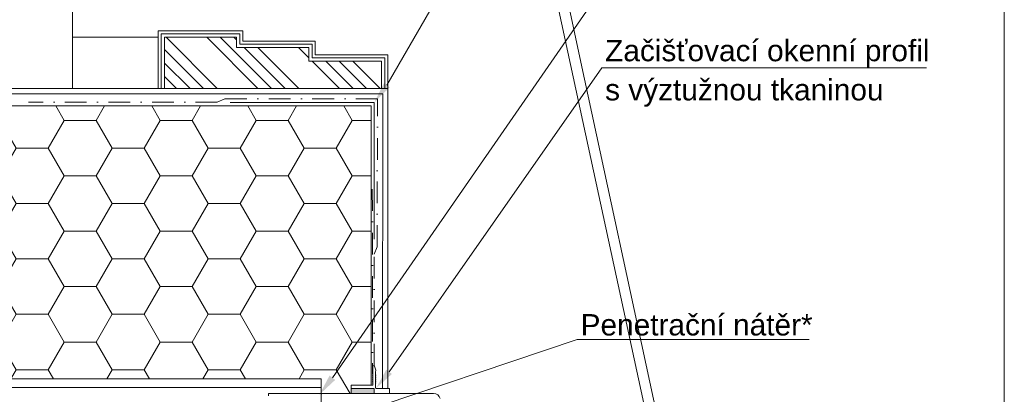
# Model space of a CAD drawing. Header units: millimetres. Extents: x -330321 to -319702, y -17713 to -4070.
# Tile 21 of 22: x -320317 to -319740, y -11018 to -10799. Entities that reach past the tile are written whole.
import ezdxf

# ---------------------------------------------------------------- set-up
doc = ezdxf.new("R2010")
doc.units = ezdxf.units.MM
doc.header["$MEASUREMENT"] = 0
doc.linetypes.add('VÝZTUŽNÁ_SÍŤ', pattern=[25.4, 12.7, -6.35, 0, -6.35])
doc.styles.add('GENEROVANÝ_STYL_2', font='txt')
doc.linetypes.add('FENCELINE1', pattern='A,0,[1,Detail č.4 ŘEZ OKNEM - VODOROVNÝ1.Shx,S=0.31246,R=0,X=0,Y=0],-39.37,0', length=39.37)
doc.linetypes.add('LEPENÍ', pattern='A,0,[2,Detail č.4 ŘEZ OKNEM - VODOROVNÝ1.Shx,S=0.060476,R=0,X=0,Y=0],-7.62,0', length=7.62)

msp = doc.modelspace()

# ---------------------------------------------------------------- hatches: boundary and pattern name
at = {"linetype": 'Continuous', "lineweight": 13}
h = msp.add_hatch(dxfattribs=at)
h.set_pattern_fill('ANSI34_0001', color=254, style=0, pattern_type=2)
h.set_pattern_definition([(135, (-320168.395, -10824.072), (23.865, 23.865), []), (135, (-320176.35, -10824.072), (23.865, 23.865), []), (135, (-320184.305, -10824.072), (23.865, 23.865), []), (135, (-320192.26, -10824.072), (23.865, 23.865), [])])
h.paths.add_polyline_path([(-320231.89, -10839.07), (-320104.89, -10839.07), (-320104.89, -10823.07), (-320147.39, -10823.07), (-320147.39, -10815.07), (-320189.89, -10815.07), (-320189.89, -10809.07), (-320231.89, -10809.07)])
for points in [[(-320100.06, -10838.43), (-320103.42, -10835.96), (-320109.15, -10847.26)], [(-320131.98, -11009.89), (-320135.29, -11007.36), (-320141.24, -11018.55)], [(-320098.77, -11006.42), (-320102.03, -11003.83), (-320108.16, -11014.93)]]:
    msp.add_hatch(color=154, dxfattribs=at).paths.add_polyline_path(points)
at = {"linetype": 'Continuous', "lineweight": 20, "true_color": 0xff6600}
h = msp.add_hatch(dxfattribs=at)
h.set_pattern_fill('EPS_0001', color=30, style=0, pattern_type=2)
h.set_pattern_definition([(0, (-469128.251, -34954.966), (28.125, 16.2379762), [18.75, -37.5]), (120, (-469128.251, -34954.966), (-28.125, 16.2379764), [18.75, -37.5]), (60, (-469128.251, -34954.966), (6e-08, 32.4759526), [0, -37.5, 18.75, 0, 0, 0])])
h.paths.add_polyline_path([(-320381.31, -11009.27), (-320140.23, -11009.26), (-320140.23, -11018.35, -0.414214), (-320139.73, -11017.85), (-320109.21, -11017.85), (-320109.21, -11014.94), (-320122.68, -11014.94), (-320122.68, -11013.21, -0.414214), (-320122.48, -11013.01), (-320110.97, -11013.01), (-320110.96, -10849.27), (-320381.31, -10849.27)])
msp.add_hatch(color=30, dxfattribs=at).paths.add_polyline_path([(-320122.68, -11014.94), (-320122.68, -11017.83), (-320109.21, -11017.85), (-320109.21, -11014.94)])

# ---------------------------------------------------------------- linework, layer by layer
at = {"color": 154, "linetype": 'Continuous', "lineweight": 13}
for p, q in [((-320101.74, -10837.19), (-320041.82, -10733.26)), ((-320133.64, -11008.62), (-319977.9, -10783.55)), ((-320100.4, -11005.13), (-319975.9, -10826.93)), ((-319975.9, -10826.93), (-319785.65, -10826.93)), ((-319959.24, -10826.93), (-319957.24, -10826.93)), ((-320145.63, -11038.5), (-319990.25, -10986.14)), ((-319990.25, -10986.14), (-319854.44, -10986.14)), ((-319973.59, -10986.14), (-319971.59, -10986.14))]:
    msp.add_line(p, q, dxfattribs=at)
at = {"color": 48, "linetype": 'Continuous', "lineweight": 20, "true_color": 0x5a400a}
for p, q in [((-320285.85, -10823.07), (-320285.85, -10783.07)), ((-319994.11, -10824.95), (-320003.55, -10781.06)), ((-319988.1, -10823.66), (-319997.55, -10779.71)), ((-320186.14, -10805.32), (-320235.65, -10805.32)), ((-320235.65, -10805.32), (-320235.65, -10839.07)), ((-320186.14, -10811.32), (-320186.14, -10805.32)), ((-320285.85, -10839.07), (-320285.85, -10809.07)), ((-320285.85, -10809.07), (-320235.65, -10809.07)), ((-320187.89, -10807.07), (-320233.89, -10807.07)), ((-320233.89, -10807.07), (-320233.89, -10839.07)), ((-320187.89, -10813.07), (-320187.89, -10807.07)), ((-320143.64, -10811.32), (-320186.14, -10811.32)), ((-320143.64, -10819.32), (-320143.64, -10811.32)), ((-320145.39, -10813.07), (-320187.89, -10813.07)), ((-320145.39, -10821.07), (-320145.39, -10813.07)), ((-320102.89, -10821.07), (-320145.39, -10821.07)), ((-320101.14, -10819.32), (-320143.64, -10819.32)), ((-320102.89, -10839.07), (-320102.89, -10821.07)), ((-320101.14, -10839.07), (-320101.14, -10819.32)), ((-319865.83, -11391.86), (-319988.1, -10823.66)), ((-319871.84, -11393.15), (-319994.11, -10824.95)), ((-320600.94, -10839.07), (-320101.14, -10839.07)), ((-320101.14, -10839.07), (-320101.11, -11014.94)), ((-320110.96, -10849.27), (-320600.94, -10849.27)), ((-320110.96, -10849.27), (-320110.97, -11013.01)), ((-320110.03, -11012.81), (-320110.03, -11002.1)), ((-320109.36, -11001.52), (-320109.45, -11001.52)), ((-320108.11, -11004.25), (-320108.89, -11001.76)), ((-320110.03, -11006.48), (-320110.22, -11006.58)), ((-320110.03, -11006.67), (-320110.22, -11006.58)), ((-320110.03, -11006.87), (-320110.22, -11006.96)), ((-320110.03, -11007.06), (-320110.22, -11006.96)), ((-320110.03, -11007.26), (-320110.22, -11007.35)), ((-320110.03, -11007.45), (-320110.22, -11007.35)), ((-320110.03, -11007.64), (-320110.22, -11007.74)), ((-320110.03, -11007.84), (-320110.22, -11007.74)), ((-320110.03, -11008.03), (-320110.22, -11008.13)), ((-320110.03, -11008.22), (-320110.22, -11008.13)), ((-320110.03, -11008.41), (-320110.22, -11008.5)), ((-320110.03, -11008.6), (-320110.22, -11008.5)), ((-320108.36, -11004.92), (-320108.36, -11014.64)), ((-320108.36, -11006.48), (-320108.16, -11006.58)), ((-320108.36, -11006.67), (-320108.16, -11006.58)), ((-320108.36, -11006.87), (-320108.16, -11006.96)), ((-320108.36, -11007.06), (-320108.16, -11006.96)), ((-320108.36, -11007.26), (-320108.16, -11007.35)), ((-320108.36, -11007.45), (-320108.16, -11007.35)), ((-320108.36, -11007.64), (-320108.16, -11007.74)), ((-320108.36, -11007.84), (-320108.16, -11007.74)), ((-320108.36, -11008.03), (-320108.16, -11008.13)), ((-320108.36, -11008.22), (-320108.16, -11008.13)), ((-320108.36, -11008.41), (-320108.16, -11008.5)), ((-320108.36, -11008.6), (-320108.16, -11008.5)), ((-320460.92, -11009.27), (-320140.23, -11009.26)), ((-320140.23, -11009.26), (-320140.23, -11017.85)), ((-320122.68, -11013.21), (-320122.68, -11014.94)), ((-320122.48, -11013.01), (-320110.23, -11013.01)), ((-320110.03, -11008.79), (-320110.22, -11008.89)), ((-320110.03, -11008.99), (-320110.22, -11008.89)), ((-320110.03, -11009.18), (-320110.22, -11009.28)), ((-320110.03, -11009.38), (-320110.22, -11009.28)), ((-320110.03, -11009.57), (-320110.22, -11009.67)), ((-320110.03, -11009.76), (-320110.22, -11009.67)), ((-320110.03, -11009.96), (-320110.22, -11010.05)), ((-320110.03, -11010.15), (-320110.22, -11010.05)), ((-320110.03, -11010.3), (-320110.22, -11010.4)), ((-320110.03, -11010.49), (-320110.22, -11010.4)), ((-320110.03, -11010.69), (-320110.22, -11010.78)), ((-320110.03, -11010.88), (-320110.22, -11010.78)), ((-320110.03, -11011.07), (-320110.22, -11011.17)), ((-320110.03, -11011.27), (-320110.22, -11011.17)), ((-320110.03, -11011.46), (-320110.22, -11011.56)), ((-320110.03, -11011.66), (-320110.22, -11011.56)), ((-320110.03, -11011.85), (-320110.22, -11011.95)), ((-320110.03, -11012.04), (-320110.22, -11011.95)), ((-320108.36, -11008.79), (-320108.16, -11008.89)), ((-320108.36, -11008.99), (-320108.16, -11008.89)), ((-320108.36, -11009.18), (-320108.16, -11009.28)), ((-320108.36, -11009.38), (-320108.16, -11009.28)), ((-320108.36, -11009.57), (-320108.16, -11009.67)), ((-320108.36, -11009.76), (-320108.16, -11009.67)), ((-320108.36, -11009.96), (-320108.16, -11010.05)), ((-320108.36, -11010.15), (-320108.16, -11010.05)), ((-320108.36, -11010.3), (-320108.16, -11010.4)), ((-320108.36, -11010.49), (-320108.16, -11010.4)), ((-320108.36, -11010.69), (-320108.16, -11010.78)), ((-320108.36, -11010.88), (-320108.16, -11010.78)), ((-320108.36, -11011.07), (-320108.16, -11011.17)), ((-320108.36, -11011.27), (-320108.16, -11011.17)), ((-320108.36, -11011.46), (-320108.16, -11011.56)), ((-320108.36, -11011.66), (-320108.16, -11011.56)), ((-320108.36, -11011.85), (-320108.16, -11011.95)), ((-320108.36, -11012.04), (-320108.16, -11011.95)), ((-320171.1, -11017.85), (-320171.1, -11019.27)), ((-320140.23, -11017.85), (-320171.1, -11017.85)), ((-320140.23, -11035.37), (-320140.23, -11017.85)), ((-320122.68, -11014.94), (-320122.68, -11017.85)), ((-320122.68, -11014.94), (-320109.21, -11014.94)), ((-320109.21, -11017.85), (-320109.21, -11014.94)), ((-320109.21, -11017.85), (-320100.18, -11017.85)), ((-320108.06, -11014.94), (-320100.48, -11014.94)), ((-320100.18, -11015.24), (-320100.18, -11017.85))]:
    msp.add_line(p, q, dxfattribs=at)
at = {"color": 8, "linetype": 'FENCELINE1', "lineweight": 20}
for p in [(-320600.94, -10842.27), (-320104.27, -11014.94)]:
    msp.add_line(p, (-320104.14, -10842.27), dxfattribs=at)
at = {"color": 7, "linetype": 'VÝZTUŽNÁ_SÍŤ', "lineweight": 13}
msp.add_line((-320110.03, -11012.81), (-320110.24, -10897.81), dxfattribs=at)
at = {"color": 7, "linetype": 'Continuous', "lineweight": 20}
for p, q in [((-320110.96, -10951.12), (-320110.97, -11013.01)), ((-320140.23, -11017.85), (-320140.18, -11017.85)), ((-320074.37, -11017.85), (-320139.73, -11017.85))]:
    msp.add_line(p, q, dxfattribs=at)
at = {"color": 154, "linetype": 'LEPENÍ', "lineweight": 13}
msp.add_line((-320140.25, -11014.27), (-320460.92, -11014.27), dxfattribs=at)
at = {"color": 30, "linetype": 'Continuous', "lineweight": 20, "true_color": 0xff6600}
msp.add_line((-320109.21, -11017.85), (-320122.68, -11017.85), dxfattribs=at)
at = {"color": 154, "linetype": 'Continuous', "lineweight": 13}
msp.add_lwpolyline([(-320762.09, -10468.96), (-319740.1, -10468.96), (-319740.1, -11936.19), (-320762.09, -11936.19)], close=True, dxfattribs=at)
at = {"color": 30, "linetype": 'Continuous', "lineweight": 20, "true_color": 0xff6600, "flags": 128}
msp.add_lwpolyline([(-320231.89, -10839.07), (-320104.89, -10839.07), (-320104.89, -10823.07), (-320147.39, -10823.07), (-320147.39, -10815.07), (-320189.89, -10815.07), (-320189.89, -10809.07), (-320231.89, -10809.07)], close=True, dxfattribs=at)
at = {"color": 7, "linetype": 'VÝZTUŽNÁ_SÍŤ', "lineweight": 13}
msp.add_lwpolyline([(-320109.12, -11001.52), (-320109.22, -10936.28), (-320107.46, -10931.83), (-320107.18, -10845.13), (-320196.67, -10845.13), (-320201.06, -10847.17), (-320311.58, -10847.17)], dxfattribs=at)
at = {"color": 48, "linetype": 'Continuous', "lineweight": 20, "true_color": 0x5a400a}
msp.add_lwpolyline([(-320109.15, -10927.34), (-320109.15, -10847.26), (-320193.42, -10847.33)], dxfattribs=at)
for centre, radius, start, end in [((-320109.45, -11002.1), 0.581, 90, 180), ((-320109.36, -11002.1), 0.581, 35.15723, 90), ((-320108.66, -11004.43), 0.581, 301.50666, 17.41964), ((-320122.48, -11013.21), 0.2, 90, 180), ((-320110.23, -11012.81), 0.2, 270, 0), ((-320108.06, -11014.64), 0.3, 180, 270), ((-320100.48, -11015.24), 0.3, 359.99983, 90)]:
    msp.add_arc(centre, radius, start, end, dxfattribs=at)
at = {"color": 7, "linetype": 'Continuous', "lineweight": 20}
for centre, radius, start, end in [((-320139.73, -11018.35), 0.5, 90, 180), ((-320074.37, -11021.85), 4, 15, 90)]:
    msp.add_arc(centre, radius, start, end, dxfattribs=at)

# ---------------------------------------------------------------- texts
at = {"color": 154, "linetype": 'Continuous', "lineweight": 13, "char_height": 12.5, "attachment_point": 7, "style": 'GENEROVANÝ_STYL_2'}
for s, insert in [('\\A1;{\\pql;\\fArial|b0|i0|c238|p38;Začišťovací okenní profil}', (-319973.9, -10826.88)), ('\\A1;{\\pql;\\fArial|b0|i0|c238|p38;s výztužnou tkaninou}', (-319973.9, -10849.82)), ('\\A1;{\\pql;\\fArial|b0|i0|c238|p38;Penetrační nátěr*}', (-319988.25, -10984.03))]:
    msp.add_mtext(s, dxfattribs=dict(at, insert=insert))

doc.saveas('drawing.dxf')
